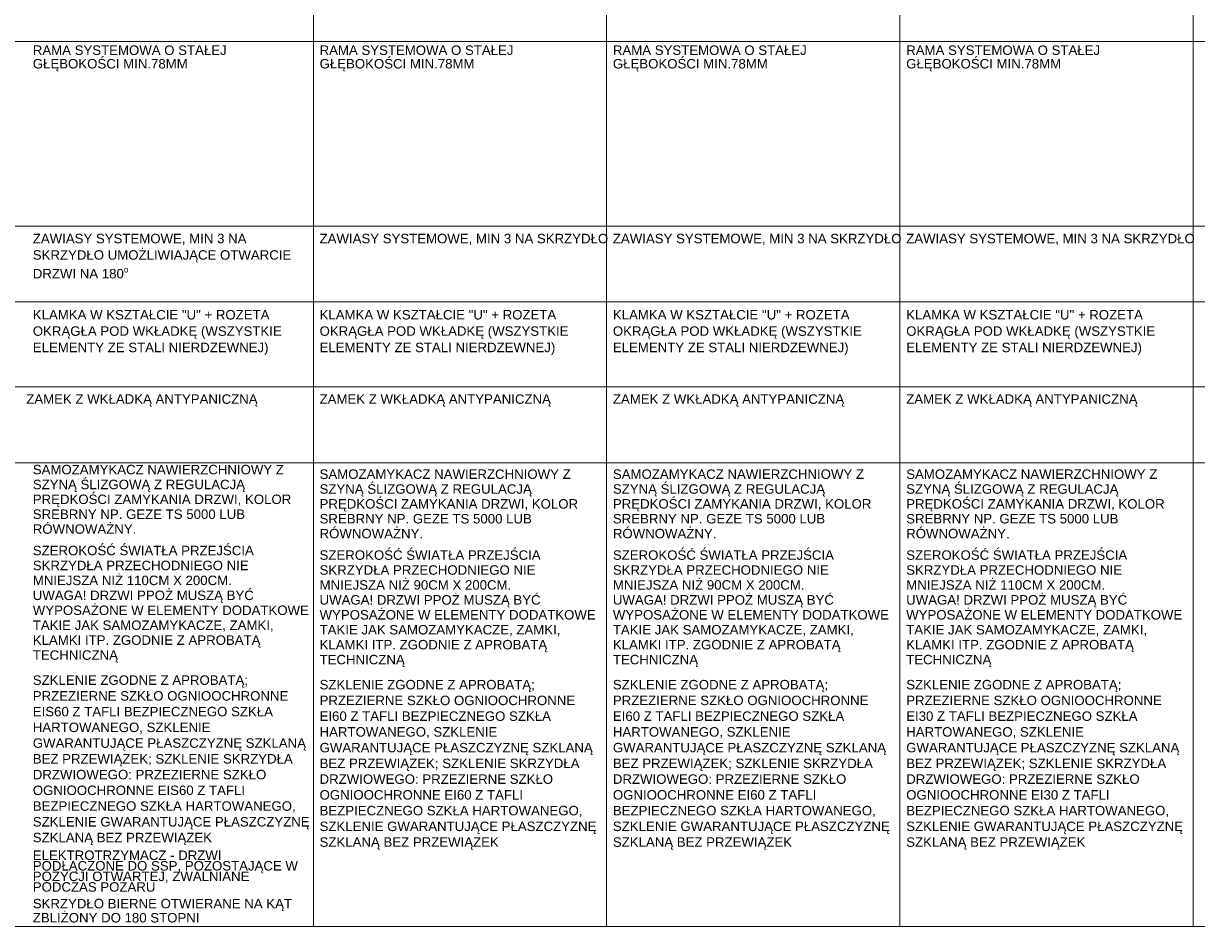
# Paper-space layout 'A-57 ZESTAWIENIE STOLARKI PROJEKTOWANEJ' of a CAD drawing. Header units: millimetres. Extents: x 0 to 900, y 0 to 1010.
# Tile 47 of 63: x 549 to 673, y 410 to 506. Entities that reach past the tile are written whole.
import ezdxf
from ezdxf.xclip import XClip

# ---------------------------------------------------------------- set-up
doc = ezdxf.new("R2010")
doc.units = ezdxf.units.MM
doc.header["$MEASUREMENT"] = 0
doc.header["$XCLIPFRAME"] = 0
doc.layers.add('0_Nr_pióra__7', color=7, linetype='Continuous', lineweight=18, true_color=0x171717)
doc.layers.add('0_Nr_pióra__94', color=7, linetype='Continuous', lineweight=5, true_color=0x3b3b3b)
doc.layers.add('A_podrys', color=7, linetype='Continuous')
doc.styles.add('STYL_AUTOMATYCZNY_1', font='arial.ttf')

# ---------------------------------------------------------------- blocks, each defined once
blk = doc.blocks.new('Rysunek_1_1', base_point=(-2089.9, -1946.74))
at = {"layer": '0_Nr_pióra__94', "color": 250, "linetype": 'Continuous', "lineweight": 5, "true_color": 0x3b3b3b}
for p, q in [((579.6, 600.86), (579.6, 410.47)), ((610.6, 600.86), (610.6, 410.47)), ((641.6, 600.86), (641.6, 410.47)), ((672.6, 600.86), (672.6, 410.47)), ((50.6, 503.97), (856.6, 503.97)), ((50.6, 484.47), (856.6, 484.47)), ((50.6, 476.47), (887.6, 476.47)), ((50.6, 467.47), (887.6, 467.47)), ((50.6, 459.47), (887.6, 459.47)), ((31.27, 410.47), (889.6, 410.47))]:
    blk.add_line(p, q, dxfattribs=at)
at = {"layer": '0_Nr_pióra__7', "color": 250, "linetype": 'Continuous', "lineweight": 18, "true_color": 0x171717, "char_height": 1, "attachment_point": 1, "style": 'STYL_AUTOMATYCZNY_1'}
for s, insert, width, line_spacing_factor in [('\\A1;{\\pql;\\fArial|b0|i0|c238|p0;\\W1.000000;RAMA SYSTEMOWA O STAŁEJ GŁĘBOKOŚCI MIN.78MM}', (549.95, 503.55), 29.4591, 0.859401), ('\\A1;{\\pql;\\fArial|b0|i0|c238|p0;\\W1.000000;RAMA SYSTEMOWA O STAŁEJ GŁĘBOKOŚCI MIN.78MM}', (580.26, 503.55), 29.4591, 0.859401), ('\\A1;{\\pql;\\fArial|b0|i0|c238|p0;\\W1.000000;RAMA SYSTEMOWA O STAŁEJ GŁĘBOKOŚCI MIN.78MM}', (611.26, 503.55), 29.4591, 0.859401), ('\\A1;{\\pql;\\fArial|b0|i0|c238|p0;\\W1.000000;RAMA SYSTEMOWA O STAŁEJ GŁĘBOKOŚCI MIN.78MM}', (642.26, 503.55), 29.4591, 0.859401), ('\\A1;{\\pql;\\fArial|b0|i0|c238|p0;\\W1.000000;ZAWIASY SYSTEMOWE, MIN 3 NA SKRZYDŁO UMOŻLIWIAJĄCE OTWARCIE DRZWI NA 180\\fArial|b0|i0|c238|p0;\\H0.942857x;\\W1.000000;\\A1{\\H.66x;\\So^  ;}\\fArial|b0|i0|c238|p0;\\H1.060606x;\\W1.000000; }', (549.95, 483.65), 29.4591, 1.039307), ('\\A1;{\\pql;\\fArial|b0|i0|c238|p0;\\W1.000000;ZAWIASY SYSTEMOWE, MIN 3 NA \\fArial|b0|i0|c238|p0;\\W1.000000;SKRZYDŁO}', (580.26, 483.65), 29.4591, 1.001649), ('\\A1;{\\pql;\\fArial|b0|i0|c238|p0;\\W1.000000;ZAWIASY SYSTEMOWE, MIN 3 NA \\fArial|b0|i0|c238|p0;\\W1.000000;SKRZYDŁO}', (611.26, 483.65), 29.4591, 1.001649), ('\\A1;{\\pql;\\fArial|b0|i0|c238|p0;\\W1.000000;ZAWIASY SYSTEMOWE, MIN 3 NA \\fArial|b0|i0|c238|p0;\\W1.000000;SKRZYDŁO}', (642.26, 483.65), 29.4591, 1.001649), ('\\A1;{\\pql;\\fArial|b0|i0|c238|p0;\\W1.000000;KLAMKA W KSZTAŁCIE "U" + ROZETA OKRĄGŁA POD WKŁADKĘ (WSZYSTKIE ELEMENTY ZE STALI NIERDZEWNEJ)}', (549.95, 475.6), 29.4591, 1.036028), ('\\A1;{\\pql;\\fArial|b0|i0|c238|p0;\\W1.000000;KLAMKA W KSZTAŁCIE "U" + ROZETA \\fArial|b0|i0|c238|p0;\\W1.000000;OKRĄGŁA POD WKŁADKĘ (WSZYSTKIE \\fArial|b0|i0|c238|p0;\\W1.000000;ELEMENTY ZE STALI NIERDZEWNEJ)}', (580.26, 475.6), 29.4591, 1.036028), ('\\A1;{\\pql;\\fArial|b0|i0|c238|p0;\\W1.000000;KLAMKA W KSZTAŁCIE "U" + ROZETA \\fArial|b0|i0|c238|p0;\\W1.000000;OKRĄGŁA POD WKŁADKĘ (WSZYSTKIE \\fArial|b0|i0|c238|p0;\\W1.000000;ELEMENTY ZE STALI NIERDZEWNEJ)}', (611.26, 475.6), 29.4591, 1.036028), ('\\A1;{\\pql;\\fArial|b0|i0|c238|p0;\\W1.000000;KLAMKA W KSZTAŁCIE "U" + ROZETA \\fArial|b0|i0|c238|p0;\\W1.000000;OKRĄGŁA POD WKŁADKĘ (WSZYSTKIE \\fArial|b0|i0|c238|p0;\\W1.000000;ELEMENTY ZE STALI NIERDZEWNEJ)}', (642.26, 475.6), 29.4591, 1.036028), ('\\A1;{\\pql;\\fArial|b0|i0|c238|p0;\\W1.000000;SAMOZAMYKACZ NAWIERZCHNIOWY Z SZYNĄ ŚLIZGOWĄ Z REGULACJĄ PRĘDKOŚCI ZAMYKANIA DRZWI, KOLOR SREBRNY NP. GEZE TS 5000 LUB RÓWNOWAŻNY.}', (549.95, 459.24), 29.4591, 0.941901), ('\\A1;{\\pql;\\fArial|b0|i0|c238|p0;\\W1.000000;SAMOZAMYKACZ NAWIERZCHNIOWY Z SZYNĄ ŚLIZGOWĄ Z REGULACJĄ PRĘDKOŚCI ZAMYKANIA DRZWI, KOLOR SREBRNY NP. GEZE TS 5000 LUB RÓWNOWAŻNY.}', (580.26, 458.76), 29.4591, 0.941901), ('\\A1;{\\pql;\\fArial|b0|i0|c238|p0;\\W1.000000;SAMOZAMYKACZ NAWIERZCHNIOWY Z SZYNĄ ŚLIZGOWĄ Z REGULACJĄ PRĘDKOŚCI ZAMYKANIA DRZWI, KOLOR SREBRNY NP. GEZE TS 5000 LUB RÓWNOWAŻNY.}', (611.26, 458.76), 29.4591, 0.941901), ('\\A1;{\\pql;\\fArial|b0|i0|c238|p0;\\W1.000000;SAMOZAMYKACZ NAWIERZCHNIOWY Z SZYNĄ ŚLIZGOWĄ Z REGULACJĄ PRĘDKOŚCI ZAMYKANIA DRZWI, KOLOR SREBRNY NP. GEZE TS 5000 LUB RÓWNOWAŻNY.}', (642.26, 458.76), 29.4591, 0.941901), ('\\A1;{\\pql;\\fArial|b0|i0|c238|p0;\\W1.000000;SZEROKOŚĆ ŚWIATŁA PRZEJŚCIA SKRZYDŁA PRZECHODNIEGO NIE MNIEJSZA NIŻ 110CM X 200CM.\\P\\pql;\\fArial|b0|i0|c238|p0;\\W1.000000;UWAGA! DRZWI PPOŻ MUSZĄ BYĆ WYPOSAŻONE W ELEMENTY DODATKOWE TAKIE JAK SAMOZAMYKACZE, ZAMKI, KLAMKI ITP. ZGODNIE Z APROBATĄ TECHNICZNĄ}', (549.95, 450.69), 29.4591, 0.946258), ('\\A1;{\\pql;\\fArial|b0|i0|c238|p0;\\W1.000000;SZEROKOŚĆ ŚWIATŁA PRZEJŚCIA SKRZYDŁA PRZECHODNIEGO NIE MNIEJSZA NIŻ 90CM X 200CM.\\P\\pql;\\fArial|b0|i0|c238|p0;\\W1.000000;UWAGA! DRZWI PPOŻ MUSZĄ BYĆ WYPOSAŻONE W ELEMENTY DODATKOWE TAKIE JAK SAMOZAMYKACZE, ZAMKI, KLAMKI ITP. ZGODNIE Z APROBATĄ TECHNICZNĄ}', (580.26, 450.21), 29.4591, 0.946258), ('\\A1;{\\pql;\\fArial|b0|i0|c238|p0;\\W1.000000;SZEROKOŚĆ ŚWIATŁA PRZEJŚCIA SKRZYDŁA PRZECHODNIEGO NIE MNIEJSZA NIŻ 90CM X 200CM.\\P\\pql;\\fArial|b0|i0|c238|p0;\\W1.000000;UWAGA! DRZWI PPOŻ MUSZĄ BYĆ WYPOSAŻONE W ELEMENTY DODATKOWE TAKIE JAK SAMOZAMYKACZE, ZAMKI, KLAMKI ITP. ZGODNIE Z APROBATĄ TECHNICZNĄ}', (611.26, 450.21), 29.4591, 0.946258), ('\\A1;{\\pql;\\fArial|b0|i0|c238|p0;\\W1.000000;SZEROKOŚĆ ŚWIATŁA PRZEJŚCIA SKRZYDŁA PRZECHODNIEGO NIE MNIEJSZA NIŻ 110CM X 200CM.\\P\\pql;\\fArial|b0|i0|c238|p0;\\W1.000000;UWAGA! DRZWI PPOŻ MUSZĄ BYĆ WYPOSAŻONE W ELEMENTY DODATKOWE TAKIE JAK SAMOZAMYKACZE, ZAMKI, KLAMKI ITP. ZGODNIE Z APROBATĄ TECHNICZNĄ}', (642.26, 450.21), 29.4591, 0.946258), ('\\A1;{\\pql;\\fArial|b0|i0|c238|p0;\\W1.000000;SZKLENIE ZGODNE Z APROBATĄ; PRZEZIERNE SZKŁO OGNIOOCHRONNE EIS60 Z TAFLI BEZPIECZNEGO SZKŁA HARTOWANEGO, SZKLENIE GWARANTUJĄCE PŁASZCZYZNĘ SZKLANĄ BEZ PRZEWIĄZEK; SZKLENIE SKRZYDŁA DRZWIOWEGO: PRZEZIERNE SZKŁO OGNIOOCHRONNE EIS60 Z TAFLI BEZPIECZNEGO SZKŁA HARTOWANEGO, SZKLENIE GWARANTUJĄCE PŁASZCZYZNĘ SZKLANĄ BEZ PRZEWIĄZEK}', (549.95, 437), 29.4591, 0.997668), ('\\A1;{\\pql;\\fArial|b0|i0|c238|p0;\\W1.000000;SZKLENIE ZGODNE Z APROBATĄ; PRZEZIERNE SZKŁO OGNIOOCHRONNE EI60 Z TAFLI BEZPIECZNEGO SZKŁA HARTOWANEGO, SZKLENIE GWARANTUJĄCE PŁASZCZYZNĘ SZKLANĄ BEZ PRZEWIĄZEK; SZKLENIE SKRZYDŁA DRZWIOWEGO: PRZEZIERNE SZKŁO OGNIOOCHRONNE EI60 Z TAFLI BEZPIECZNEGO SZKŁA HARTOWANEGO, SZKLENIE GWARANTUJĄCE PŁASZCZYZNĘ SZKLANĄ BEZ PRZEWIĄZEK}', (580.26, 436.52), 29.9177, 0.997668), ('\\A1;{\\pql;\\fArial|b0|i0|c238|p0;\\W1.000000;SZKLENIE ZGODNE Z APROBATĄ; PRZEZIERNE SZKŁO OGNIOOCHRONNE EI60 Z TAFLI BEZPIECZNEGO SZKŁA HARTOWANEGO, SZKLENIE GWARANTUJĄCE PŁASZCZYZNĘ SZKLANĄ BEZ PRZEWIĄZEK; SZKLENIE SKRZYDŁA DRZWIOWEGO: PRZEZIERNE SZKŁO OGNIOOCHRONNE EI60 Z TAFLI BEZPIECZNEGO SZKŁA HARTOWANEGO, SZKLENIE GWARANTUJĄCE PŁASZCZYZNĘ SZKLANĄ BEZ PRZEWIĄZEK}', (611.26, 436.52), 29.9177, 0.997668), ('\\A1;{\\pql;\\fArial|b0|i0|c238|p0;\\W1.000000;SZKLENIE ZGODNE Z APROBATĄ; PRZEZIERNE SZKŁO OGNIOOCHRONNE EI30 Z TAFLI BEZPIECZNEGO SZKŁA HARTOWANEGO, SZKLENIE GWARANTUJĄCE PŁASZCZYZNĘ SZKLANĄ BEZ PRZEWIĄZEK; SZKLENIE SKRZYDŁA DRZWIOWEGO: PRZEZIERNE SZKŁO OGNIOOCHRONNE EI30 Z TAFLI BEZPIECZNEGO SZKŁA HARTOWANEGO, SZKLENIE GWARANTUJĄCE PŁASZCZYZNĘ SZKLANĄ BEZ PRZEWIĄZEK}', (642.26, 436.52), 29.9177, 0.997668), ('\\A1;{\\pql;\\fArial|b0|i0|c238|p0;\\W1.000000;ELEKTROTRZYMACZ - DRZWI PODŁĄCZONE DO SSP, POZOSTAJĄCE W POZYCJI OTWARTEJ, ZWALNIANE PODCZAS POŻARU}', (549.95, 418.5), 29.4591, 0.669731), ('\\A1;{\\pql;\\fArial|b0|i0|c238|p0;\\W1.000000;SKRZYDŁO BIERNE OTWIERANE NA KĄT ZBLIŻONY DO 180 STOPNI}', (549.95, 413.39), 29.4591, 0.89768)]:
    blk.add_mtext(s, dxfattribs=dict(at, insert=insert, width=width, line_spacing_factor=line_spacing_factor))
for insert in [(549.26, 466.69), (580.26, 466.69), (611.26, 466.69), (642.26, 466.69)]:
    blk.add_mtext('\\A1;{\\pql;\\fArial|b0|i0|c238|p0;\\W1.000000;ZAMEK \\fArial|b0|i0|c238|p0;\\W1.000000;Z\\fArial|b0|i0|c238|p0;\\W1.000000; WKŁADKĄ\\fArial|b0|i0|c238|p0;\\W1.000000; ANTYPANICZNĄ}', dxfattribs=dict(at, insert=insert))

psp = doc.layouts.new('A-57 ZESTAWIENIE STOLARKI PROJEKTOWANEJ')

# ---------------------------------------------------------------- block references
at = {"layer": 'A_podrys', "color": 37, "linetype": 'Continuous', "lineweight": 5, "true_color": 0x656532}
ref = psp.add_blockref('Rysunek_1_1', (-2089.9, -1946.74), dxfattribs=at)
XClip(ref).set_block_clipping_path([(28.6628210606, 4.9003190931), (892.6953650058, 1005.4179299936)])

doc.saveas('drawing.dxf')
